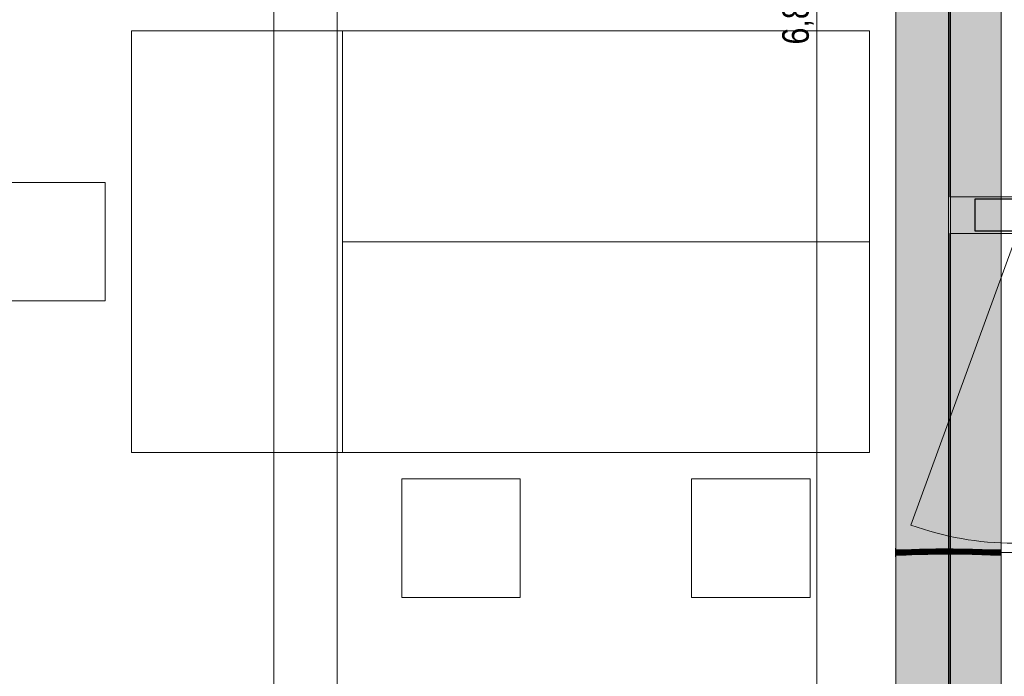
# Model space of a CAD drawing. Extents: x -620 to 3480, y 62 to 1107.
# Tile 113 of 244: x -70 to 5, y 623 to 673. Entities that reach past the tile are written whole.
import ezdxf
from ezdxf.lldxf.tags import DXFTag

# ---------------------------------------------------------------- set-up
doc = ezdxf.new("R2010")
doc.units = 0
doc.layers.get('0').update_dxf_attribs({"lineweight": 35})
for name, color, linetype, lineweight, true_color in [('30 -33 Aussenwände- 7 Fassade_ Elemente', 7, 'Continuous', 9, 0x00aacc), ('30 -35 Decken- 1 Konstruktion-Träger- Stahlbeton', 7, 'grob-A06G9GKW8I', 13, 0x33aa00), ('60- 61 allgemeine Ausstattung- 1 Möbel', 7, 'Continuous', 9, 0x00cccc), ('70 -76 Bemaßung- 2 Allgemein', 9, 'Continuous', 5, 0x808080), ('E_Leerrohr 20', 7, 'Continuous', 13, 0xcc0099), ('E_Leerrohr 20-Shading', 7, 'Continuous', 13, 0xcc0099)]:
    doc.layers.add(name, color=color, linetype=linetype, lineweight=lineweight, true_color=true_color)
doc.layers.add('30 -35 Decken- 1 Konstruktion-Träger- Stahl Hohlprofil', color=7, linetype='grob-A06G9GKW8I', lineweight=9)
doc.layers.add('70 -71 Achsen- 1 Gebäudeachsen', color=7, linetype='STRICHPUNKT2-A06G9GKV8I', lineweight=18)
doc.layers.add('iwb_Schraffur_Unterzug', color=7, linetype='Continuous', lineweight=5, true_color=0xffffcc, plot=False)
doc.styles.get("Standard").update_dxf_attribs({"font": 'ARIALN.TTF'})
tags = doc.linetypes.add('grob-A06G9GKW8I', pattern=[14, 3, -8, 3]).pattern_tags.tags
tags[8:9] = [DXFTag(74, 4), DXFTag(75, 0), DXFTag(340, '0'), DXFTag(46, 0.0), DXFTag(50, 0.0), DXFTag(44, 0.0), DXFTag(45, 0.0)]
tags[6:7] = [DXFTag(74, 4), DXFTag(75, 0), DXFTag(340, '0'), DXFTag(46, 0.0), DXFTag(50, 0.0), DXFTag(44, 0.0), DXFTag(45, 0.0)]
tags[4:5] = [DXFTag(74, 4), DXFTag(75, 0), DXFTag(340, '0'), DXFTag(46, 0.0), DXFTag(50, 0.0), DXFTag(44, 0.0), DXFTag(45, 0.0)]
tags = doc.linetypes.add('STRICHPUNKT2', pattern=[12.7, 6.35, -3.175, 0, -3.175]).pattern_tags.tags
tags[10:11] = [DXFTag(74, 4), DXFTag(75, 0), DXFTag(340, '0'), DXFTag(46, 0.0), DXFTag(50, 0.0), DXFTag(44, 0.0), DXFTag(45, 0.0)]
tags[8:9] = [DXFTag(74, 4), DXFTag(75, 0), DXFTag(340, '0'), DXFTag(46, 0.0), DXFTag(50, 0.0), DXFTag(44, 0.0), DXFTag(45, 0.0)]
tags[6:7] = [DXFTag(74, 4), DXFTag(75, 0), DXFTag(340, '0'), DXFTag(46, 0.0), DXFTag(50, 0.0), DXFTag(44, 0.0), DXFTag(45, 0.0)]
tags[4:5] = [DXFTag(74, 4), DXFTag(75, 0), DXFTag(340, '0'), DXFTag(46, 0.0), DXFTag(50, 0.0), DXFTag(44, 0.0), DXFTag(45, 0.0)]
tags = doc.linetypes.add('STRICHPUNKT2-A06G9GKV8I', pattern=[12.7, 6.35, -3.175, 0, -3.175]).pattern_tags.tags
tags[10:11] = [DXFTag(74, 4), DXFTag(75, 0), DXFTag(340, '0'), DXFTag(46, 0.0), DXFTag(50, 0.0), DXFTag(44, 0.0), DXFTag(45, 0.0)]
tags[8:9] = [DXFTag(74, 4), DXFTag(75, 0), DXFTag(340, '0'), DXFTag(46, 0.0), DXFTag(50, 0.0), DXFTag(44, 0.0), DXFTag(45, 0.0)]
tags[6:7] = [DXFTag(74, 4), DXFTag(75, 0), DXFTag(340, '0'), DXFTag(46, 0.0), DXFTag(50, 0.0), DXFTag(44, 0.0), DXFTag(45, 0.0)]
tags[4:5] = [DXFTag(74, 4), DXFTag(75, 0), DXFTag(340, '0'), DXFTag(46, 0.0), DXFTag(50, 0.0), DXFTag(44, 0.0), DXFTag(45, 0.0)]

# ---------------------------------------------------------------- blocks, each defined once
blk = doc.blocks.new('Shading-A06G9GGN8I', base_point=(-1.261, 632.106))
at = {"layer": 'E_Leerrohr 20-Shading', "color": 223, "true_color": 0xc67fb4}
for points in [[(-2.919, 632.404), (-2.92, 632.462), (-3.525, 632.398), (-3.525, 632.457)], [(-2.312, 632.417), (-2.313, 632.476), (-2.919, 632.405), (-2.92, 632.462)], [(-2.919, 632.404), (-2.312, 632.417), (-2.919, 632.405), (-2.312, 632.417)], [(-1.704, 632.435), (-1.705, 632.493), (-2.312, 632.417), (-2.313, 632.476)], [(-1.704, 632.435), (-1.096, 632.511), (-1.705, 632.493)], [(-1.704, 632.435), (-1.333, 632.446), (-1.096, 632.511), (-1.095, 632.458)], [(-1.333, 632.446), (-1.095, 632.453), (-1.095, 632.458)], [(-0.485, 632.483), (-0.486, 632.526), (-1.095, 632.458), (-1.096, 632.511)], [(-1.095, 632.453), (-0.485, 632.468), (-1.095, 632.458), (-0.485, 632.483)], [(0.125, 632.497), (0.125, 632.534), (-0.485, 632.483), (-0.486, 632.526)], [(-0.485, 632.468), (0.126, 632.476), (-0.485, 632.483), (0.125, 632.497)], [(0.125, 632.497), (0.32, 632.495), (0.125, 632.534), (0.32, 632.533)], [(0.126, 632.476), (0.852, 632.472), (0.125, 632.497), (0.853, 632.491)], [(0.32, 632.495), (0.853, 632.491), (0.32, 632.533), (0.853, 632.531)], [(0.852, 632.472), (1.579, 632.459), (0.853, 632.491), (1.579, 632.468)], [(1.579, 632.468), (1.58, 632.517), (0.853, 632.491), (0.853, 632.531)], [(1.579, 632.468), (1.709, 632.462), (1.58, 632.517), (2.03, 632.453)], [(1.579, 632.459), (2.078, 632.446), (1.579, 632.468)], [(2.037, 632.505), (1.58, 632.517), (2.037, 632.452), (2.03, 632.453)], [(1.709, 632.462), (2.078, 632.446), (2.03, 632.453)], [(2.03, 632.453), (2.078, 632.446), (2.304, 632.444), (2.304, 632.44)], [(2.306, 632.498), (2.037, 632.505), (2.304, 632.444), (2.037, 632.452)], [(3.029, 632.422), (3.03, 632.479), (2.304, 632.444), (2.306, 632.498)], [(2.304, 632.44), (3.028, 632.42), (2.304, 632.444), (3.029, 632.422)], [(3.028, 632.42), (3.752, 632.405), (3.029, 632.422)], [(3.752, 632.405), (3.753, 632.463), (3.029, 632.422), (3.03, 632.479)], [(4.475, 632.398), (4.475, 632.457), (3.752, 632.405), (3.753, 632.463)], [(-3.525, 632.057), (-2.914, 632.066), (-3.525, 632.116), (-2.914, 632.121)], [(-3.525, 632.057), (-2.914, 632.062), (-2.914, 632.066)], [(-2.303, 632.089), (-2.304, 632.134), (-2.914, 632.066), (-2.914, 632.121)], [(-2.914, 632.062), (-2.303, 632.076), (-2.914, 632.066), (-2.303, 632.089)], [(-1.694, 632.119), (-1.695, 632.152), (-2.303, 632.089), (-2.304, 632.134)], [(-2.303, 632.076), (-1.694, 632.093), (-2.303, 632.089), (-1.694, 632.119)], [(-1.087, 632.15), (-1.087, 632.17), (-1.694, 632.119), (-1.695, 632.152)], [(-1.694, 632.119), (-1.694, 632.093), (-1.261, 632.141), (-1.261, 632.106)], [(-1.261, 632.106), (-1.086, 632.112), (-1.261, 632.141), (-1.087, 632.15)], [(-0.48, 632.175), (-0.48, 632.185), (-1.087, 632.15), (-1.087, 632.17)], [(-1.086, 632.112), (-0.479, 632.126), (-1.087, 632.15), (-0.48, 632.175)], [(0.127, 632.19), (0.127, 632.193), (-0.48, 632.184), (-0.48, 632.185)], [(-0.48, 632.175), (0.127, 632.189), (-0.48, 632.184), (0.127, 632.19)], [(-0.479, 632.126), (0.127, 632.134), (-0.48, 632.175), (0.127, 632.189)], [(0.311, 632.188), (0.321, 632.191), (0.127, 632.19), (0.127, 632.193)], [(0.321, 632.191), (0.324, 632.192), (0.127, 632.193)], [(0.127, 632.19), (0.127, 632.189), (0.311, 632.188), (0.308, 632.187)], [(0.127, 632.189), (0.127, 632.134), (0.308, 632.187)], [(0.486, 632.186), (0.308, 632.187), (0.485, 632.133), (0.127, 632.134)], [(0.311, 632.188), (0.308, 632.187), (0.559, 632.185)], [(0.311, 632.188), (0.486, 632.186), (0.321, 632.191), (0.486, 632.187)], [(0.702, 632.188), (0.324, 632.192), (0.321, 632.191)], [(0.321, 632.191), (0.486, 632.187), (0.486, 632.19)], [(0.849, 632.187), (0.849, 632.19), (0.324, 632.192)], [(0.848, 632.131), (0.559, 632.185), (0.485, 632.133), (0.486, 632.186)], [(0.486, 632.187), (0.702, 632.188), (0.486, 632.19)], [(0.486, 632.187), (0.559, 632.185), (0.702, 632.188), (0.849, 632.187)], [(0.486, 632.186), (0.559, 632.185), (0.486, 632.187)], [(0.849, 632.187), (0.559, 632.185), (0.849, 632.183)], [(0.559, 632.185), (0.848, 632.131), (0.849, 632.182)], [(0.849, 632.183), (0.559, 632.185), (0.849, 632.182)], [(1.572, 632.16), (1.177, 632.173), (0.848, 632.131), (0.849, 632.182)], [(1.572, 632.16), (0.848, 632.131), (1.571, 632.117)], [(0.849, 632.187), (1.572, 632.167), (0.849, 632.19), (1.572, 632.174)], [(1.572, 632.174), (1.572, 632.176), (0.849, 632.19)], [(1.572, 632.167), (0.849, 632.187), (1.177, 632.173), (0.849, 632.183)], [(1.177, 632.173), (0.849, 632.183), (0.849, 632.182)], [(1.177, 632.173), (1.572, 632.16), (1.572, 632.161)], [(1.572, 632.167), (1.177, 632.173), (1.572, 632.161)], [(1.572, 632.16), (1.571, 632.117), (1.866, 632.147)], [(1.866, 632.147), (1.571, 632.117), (2.296, 632.128), (2.295, 632.098)], [(2.002, 632.161), (2.029, 632.163), (1.572, 632.174), (1.572, 632.176)], [(2.029, 632.163), (2.035, 632.164), (1.572, 632.176)], [(1.572, 632.174), (1.572, 632.167), (2.002, 632.161), (1.935, 632.154)], [(1.891, 632.149), (1.935, 632.154), (1.572, 632.161), (1.572, 632.167)], [(1.866, 632.147), (1.891, 632.149), (1.572, 632.16), (1.572, 632.161)], [(1.866, 632.147), (2.035, 632.139), (1.891, 632.149), (2.035, 632.144)], [(2.296, 632.134), (2.296, 632.141), (1.891, 632.149), (1.935, 632.154)], [(2.002, 632.161), (1.935, 632.154), (2.296, 632.152), (2.296, 632.141)], [(2.296, 632.152), (2.029, 632.163), (2.002, 632.161)], [(2.163, 632.16), (2.035, 632.164), (2.029, 632.163)], [(2.296, 632.152), (2.296, 632.155), (2.029, 632.163), (2.163, 632.16)], [(2.296, 632.155), (2.296, 632.157), (2.035, 632.164)], [(2.035, 632.139), (2.296, 632.128), (2.035, 632.144), (2.296, 632.134)], [(2.296, 632.128), (2.295, 632.098), (3.021, 632.094), (3.02, 632.079)], [(3.021, 632.13), (3.022, 632.137), (2.296, 632.155), (2.296, 632.157)], [(3.021, 632.13), (2.296, 632.155), (3.021, 632.128), (2.296, 632.152)], [(2.296, 632.152), (2.296, 632.141), (3.021, 632.128), (3.021, 632.114)], [(3.021, 632.106), (3.021, 632.114), (2.296, 632.134), (2.296, 632.141)], [(3.021, 632.094), (3.021, 632.106), (2.296, 632.128), (2.296, 632.134)], [(3.021, 632.094), (3.02, 632.079), (3.747, 632.068), (3.747, 632.063)], [(3.748, 632.11), (3.748, 632.122), (3.021, 632.13), (3.022, 632.137)], [(3.611, 632.114), (3.021, 632.13), (3.021, 632.128)], [(3.748, 632.11), (3.611, 632.114), (3.021, 632.114), (3.021, 632.128)], [(3.747, 632.083), (3.747, 632.092), (3.021, 632.106), (3.021, 632.114)], [(3.748, 632.11), (3.021, 632.114), (3.747, 632.092)], [(3.747, 632.068), (3.747, 632.083), (3.021, 632.094), (3.021, 632.106)], [(3.748, 632.11), (3.747, 632.092), (4.475, 632.101), (4.475, 632.081)], [(4.475, 632.071), (4.475, 632.081), (3.747, 632.083), (3.747, 632.092)], [(4.475, 632.057), (4.475, 632.071), (3.747, 632.068), (3.747, 632.083)], [(3.747, 632.068), (3.747, 632.063), (4.475, 632.057)], [(4.475, 632.101), (4.475, 632.116), (3.748, 632.11), (3.748, 632.122)]]:
    blk.add_solid(points, dxfattribs=at)
at = {"layer": 'E_Leerrohr 20-Shading', "color": 231, "true_color": 0xe17fc9}
for points in [[(-2.917, 632.262), (-2.919, 632.404), (-3.525, 632.257), (-3.525, 632.398)], [(-2.914, 632.121), (-2.917, 632.262), (-3.525, 632.116), (-3.525, 632.257)], [(-2.311, 632.407), (-2.312, 632.417), (-2.919, 632.404)], [(-2.917, 632.262), (-2.308, 632.276), (-2.919, 632.404), (-2.311, 632.407)], [(-2.308, 632.263), (-2.308, 632.276), (-2.917, 632.259), (-2.917, 632.262)], [(-2.914, 632.121), (-2.304, 632.134), (-2.917, 632.259), (-2.308, 632.263)], [(-1.703, 632.41), (-1.704, 632.435), (-2.311, 632.407), (-2.312, 632.417)], [(-2.308, 632.276), (-1.699, 632.293), (-2.311, 632.407), (-1.703, 632.41)], [(-1.699, 632.268), (-1.699, 632.293), (-2.308, 632.263), (-2.308, 632.276)], [(-2.308, 632.263), (-2.307, 632.244), (-1.699, 632.268), (-1.698, 632.232)], [(-2.307, 632.244), (-2.304, 632.134), (-1.698, 632.232), (-1.695, 632.152)], [(-1.704, 632.435), (-1.703, 632.41), (-1.333, 632.446), (-1.416, 632.411)], [(-1.703, 632.41), (-1.699, 632.293), (-1.416, 632.411)], [(-1.416, 632.411), (-1.699, 632.293), (-1.263, 632.412), (-1.262, 632.306)], [(-1.09, 632.273), (-1.091, 632.311), (-1.699, 632.268), (-1.699, 632.293)], [(-1.699, 632.268), (-1.698, 632.232), (-1.09, 632.273), (-1.088, 632.219)], [(-1.698, 632.232), (-1.695, 632.152), (-1.088, 632.219), (-1.087, 632.17)], [(-1.264, 632.444), (-1.333, 632.446), (-1.263, 632.412), (-1.416, 632.411)], [(-1.094, 632.441), (-1.095, 632.453), (-1.333, 632.446)], [(-1.262, 632.306), (-1.091, 632.311), (-1.264, 632.444), (-1.094, 632.441)], [(-0.484, 632.43), (-0.485, 632.468), (-1.094, 632.441), (-1.095, 632.453)], [(-1.091, 632.311), (-0.482, 632.326), (-1.094, 632.441), (-0.484, 632.43)], [(-0.482, 632.277), (-0.482, 632.326), (-1.09, 632.273), (-1.091, 632.311)], [(-1.09, 632.273), (-1.088, 632.219), (-0.482, 632.277), (-0.48, 632.208)], [(-1.088, 632.219), (-1.087, 632.17), (-0.48, 632.208), (-0.48, 632.185)], [(0.126, 632.425), (0.126, 632.476), (-0.484, 632.43), (-0.485, 632.468)], [(-0.484, 632.43), (-0.482, 632.327), (0.126, 632.425), (0.126, 632.34)], [(-0.482, 632.327), (-0.482, 632.326), (0.126, 632.34), (0.126, 632.334)], [(0.126, 632.314), (0.126, 632.334), (-0.482, 632.313), (-0.482, 632.326)], [(-0.482, 632.277), (0.126, 632.28), (-0.482, 632.313), (0.126, 632.314)], [(0.126, 632.28), (-0.482, 632.277), (0.127, 632.205), (-0.48, 632.221)], [(-0.48, 632.221), (-0.48, 632.208), (0.127, 632.205), (0.127, 632.203)], [(0.126, 632.476), (0.126, 632.425), (0.852, 632.472), (0.609, 632.426)], [(0.609, 632.426), (0.126, 632.425), (0.16, 632.341), (0.126, 632.34)], [(0.126, 632.334), (0.489, 632.336), (0.16, 632.341), (0.489, 632.345)], [(0.126, 632.34), (0.126, 632.334), (0.16, 632.341)], [(0.851, 632.338), (0.126, 632.334), (0.322, 632.333)], [(0.126, 632.334), (0.126, 632.314), (0.322, 632.333), (0.323, 632.313)], [(0.126, 632.314), (0.126, 632.28), (0.323, 632.313), (0.323, 632.279)], [(0.324, 632.203), (0.323, 632.279), (0.127, 632.205), (0.126, 632.28)], [(0.16, 632.341), (0.489, 632.345), (0.49, 632.403)], [(0.322, 632.333), (0.851, 632.331), (0.851, 632.338)], [(0.323, 632.279), (0.85, 632.279), (0.322, 632.333), (0.851, 632.331)], [(0.323, 632.279), (0.324, 632.203), (0.85, 632.279), (0.849, 632.205)], [(0.489, 632.345), (0.821, 632.349), (0.49, 632.403), (0.609, 632.426)], [(0.489, 632.336), (0.851, 632.338), (0.489, 632.345), (0.821, 632.349)], [(0.852, 632.472), (0.609, 632.426), (0.852, 632.427)], [(0.852, 632.427), (0.609, 632.426), (0.851, 632.349), (0.821, 632.349)], [(0.821, 632.349), (0.851, 632.338), (0.851, 632.349)], [(0.85, 632.279), (0.849, 632.205), (1.575, 632.275), (1.573, 632.214)], [(0.85, 632.279), (1.575, 632.275), (0.851, 632.328), (1.575, 632.313)], [(0.852, 632.427), (0.851, 632.349), (1.578, 632.436), (1.576, 632.353)], [(0.851, 632.349), (0.851, 632.338), (1.576, 632.353), (1.576, 632.339)], [(0.851, 632.338), (0.851, 632.331), (1.576, 632.339), (1.576, 632.323)], [(0.851, 632.331), (1.575, 632.317), (1.576, 632.323)], [(1.575, 632.313), (1.575, 632.317), (0.851, 632.328), (0.851, 632.331)], [(1.578, 632.436), (1.579, 632.459), (0.852, 632.427), (0.852, 632.472)], [(1.573, 632.214), (1.572, 632.176), (2.035, 632.223), (2.035, 632.164)], [(2.036, 632.271), (1.575, 632.275), (2.035, 632.223), (1.573, 632.214)], [(1.576, 632.323), (1.575, 632.317), (1.604, 632.322)], [(2.3, 632.303), (2.109, 632.314), (1.575, 632.317), (1.604, 632.322)], [(2.164, 632.304), (2.3, 632.303), (1.575, 632.317)], [(2.036, 632.305), (1.575, 632.317), (2.036, 632.302), (1.575, 632.313)], [(2.036, 632.305), (2.164, 632.304), (1.575, 632.317)], [(1.575, 632.313), (1.575, 632.275), (2.036, 632.302), (2.036, 632.271)], [(1.676, 632.353), (1.578, 632.436), (1.576, 632.353)], [(1.576, 632.339), (1.676, 632.353), (1.576, 632.353)], [(1.703, 632.339), (1.787, 632.353), (1.576, 632.339), (1.676, 632.353)], [(1.703, 632.339), (1.576, 632.339), (1.604, 632.322), (1.576, 632.323)], [(2.078, 632.446), (1.579, 632.459), (1.578, 632.436)], [(1.676, 632.353), (2.304, 632.44), (1.578, 632.436), (2.078, 632.446)], [(2.109, 632.314), (1.703, 632.339), (1.604, 632.322)], [(1.787, 632.353), (2.304, 632.44), (1.676, 632.353)], [(2.301, 632.337), (2.302, 632.354), (1.703, 632.339), (1.787, 632.353)], [(2.301, 632.337), (1.703, 632.339), (2.301, 632.312), (2.109, 632.314)], [(2.302, 632.354), (2.304, 632.44), (1.787, 632.353)], [(2.035, 632.164), (2.296, 632.157), (2.036, 632.305), (2.3, 632.298)], [(2.036, 632.305), (2.3, 632.298), (2.3, 632.303)], [(2.109, 632.314), (2.3, 632.303), (2.301, 632.312)], [(3.022, 632.137), (3.025, 632.279), (2.296, 632.157), (2.3, 632.298)], [(2.301, 632.312), (2.3, 632.303), (3.026, 632.3), (3.025, 632.296)], [(2.3, 632.298), (3.025, 632.279), (2.3, 632.303), (3.025, 632.296)], [(2.301, 632.337), (3.026, 632.336), (2.302, 632.354), (3.027, 632.354)], [(2.301, 632.337), (2.301, 632.312), (3.026, 632.336), (3.026, 632.3)], [(3.027, 632.354), (3.028, 632.42), (2.302, 632.354), (2.304, 632.44)], [(3.022, 632.137), (3.748, 632.122), (3.024, 632.242), (3.75, 632.253)], [(3.75, 632.253), (3.75, 632.263), (3.024, 632.242), (3.025, 632.279)], [(3.026, 632.3), (3.025, 632.296), (3.611, 632.293)], [(3.025, 632.279), (3.75, 632.263), (3.025, 632.296), (3.75, 632.292)], [(3.026, 632.336), (3.751, 632.336), (3.027, 632.354), (3.751, 632.357)], [(3.026, 632.336), (3.75, 632.292), (3.751, 632.336)], [(3.026, 632.336), (3.026, 632.3), (3.75, 632.292), (3.611, 632.293)], [(3.027, 632.354), (3.15, 632.417), (3.028, 632.42)], [(3.027, 632.354), (3.751, 632.357), (3.15, 632.417), (3.752, 632.401)], [(3.752, 632.401), (3.752, 632.405), (3.15, 632.417)], [(3.748, 632.122), (4.475, 632.116), (3.75, 632.253), (4.475, 632.257)], [(3.75, 632.292), (4.475, 632.292), (3.751, 632.336), (4.475, 632.341)], [(3.75, 632.263), (4.475, 632.257), (3.75, 632.292), (4.475, 632.292)], [(4.475, 632.257), (3.75, 632.263), (3.75, 632.259)], [(3.75, 632.253), (4.475, 632.257), (3.75, 632.259)], [(4.475, 632.364), (4.475, 632.398), (3.751, 632.357), (3.752, 632.405)], [(3.751, 632.336), (4.475, 632.341), (3.751, 632.357), (4.475, 632.364)], [(-0.48, 632.208), (-0.48, 632.185), (0.127, 632.203), (0.127, 632.193)], [(0.324, 632.203), (0.127, 632.205), (0.231, 632.203)], [(0.127, 632.205), (0.127, 632.203), (0.231, 632.203)], [(0.127, 632.203), (0.127, 632.193), (0.324, 632.203), (0.324, 632.192)], [(0.324, 632.203), (0.324, 632.192), (0.849, 632.205), (0.849, 632.19)], [(0.849, 632.205), (0.849, 632.19), (1.573, 632.214), (1.572, 632.176)]]:
    blk.add_solid(points, dxfattribs=at)
blk = doc.blocks.new('Shading-A06G9GGP8I', base_point=(3.687, 632.151))
at = {"layer": 'E_Leerrohr 20-Shading', "color": 213, "true_color": 0xd67fc0}
for points in [[(4.475, 632.457), (3.687, 632.457), (4.475, 632.277), (3.687, 632.275)], [(3.897, 632.258), (4.475, 632.277), (3.687, 632.259), (3.687, 632.275)], [(3.687, 632.259), (3.687, 632.257), (3.87, 632.257)], [(4.475, 632.208), (4.475, 632.257), (3.687, 632.254), (3.87, 632.257)], [(3.87, 632.257), (3.687, 632.257), (3.687, 632.254)], [(4.475, 632.208), (3.687, 632.254), (3.687, 632.213)], [(3.897, 632.258), (3.87, 632.257), (4.043, 632.257)], [(4.475, 632.257), (4.475, 632.277), (4.043, 632.257), (3.897, 632.258)], [(4.487, 632.398), (4.487, 632.587), (4.475, 632.398), (4.475, 632.587)], [(4.487, 632.369), (4.487, 632.398), (4.475, 632.369), (4.475, 632.398)], [(4.487, 632.349), (4.487, 632.369), (4.475, 632.349), (4.475, 632.369)], [(4.475, 632.346), (4.487, 632.346), (4.475, 632.349), (4.487, 632.349)], [(4.487, 632.344), (4.487, 632.346), (4.475, 632.344), (4.475, 632.346)], [(4.475, 632.344), (4.475, 632.257), (4.487, 632.344), (4.487, 632.257)], [(4.487, 632.047), (4.487, 632.257), (4.475, 632.046), (4.475, 632.257)], [(4.475, 632.208), (3.687, 632.213), (4.475, 632.139), (3.687, 632.151)], [(3.687, 632.151), (3.687, 632.057), (4.475, 632.139), (4.475, 632.057)], [(4.487, 632.042), (4.487, 632.047), (4.475, 632.042), (4.475, 632.046)], [(4.475, 631.986), (4.487, 631.986), (4.475, 632.042), (4.487, 632.042)], [(4.475, 631.986), (4.475, 631.927), (4.487, 631.986), (4.487, 631.927)]]:
    blk.add_solid(points, dxfattribs=at)
blk = doc.blocks.new('Shading-A06G9GGR8I', base_point=(-3.525, 632.057))
at = {"layer": 'E_Leerrohr 20-Shading', "color": 213, "true_color": 0xd67fc0}
for points in [[(-3.525, 632.349), (-3.525, 632.587), (-3.537, 632.349), (-3.537, 632.587)], [(-3.537, 632.257), (-3.525, 632.257), (-3.537, 632.349), (-3.525, 632.349)], [(-3.525, 632.035), (-3.525, 632.257), (-3.537, 632.035), (-3.537, 632.257)], [(-3.525, 632.257), (-2.737, 632.259), (-3.525, 632.457), (-2.737, 632.457)], [(-3.525, 632.257), (-2.737, 632.257), (-2.737, 632.259)], [(-3.525, 632.057), (-2.737, 632.057), (-3.525, 632.257), (-2.737, 632.252)], [(-2.737, 632.252), (-2.737, 632.257), (-3.525, 632.257)], [(-3.537, 631.927), (-3.525, 631.927), (-3.537, 632.035), (-3.525, 632.035)]]:
    blk.add_solid(points, dxfattribs=at)
blk = doc.blocks.new('Referenz-A06G9GKX8I')
at = {"layer": '30 -33 Aussenwände- 7 Fassade_ Elemente', "color": 0, "linetype": 'Continuous', "ltscale": 0.13}
blk.add_line((0.627, 761.457), (0.627, 605.457), dxfattribs=at)
at = {"layer": '30 -33 Aussenwände- 7 Fassade_ Elemente', "color": 0}
for p, q in [((0.587, 683.457), (0.587, 659.257)), ((0.587, 659.257), (5.787, 659.257)), ((5.787, 656.457), (0.587, 656.457)), ((0.587, 656.457), (0.587, 632.257)), ((0.587, 632.257), (0.587, 608.057)), ((5.787, 632.257), (0.587, 632.257))]:
    blk.add_line(p, q, dxfattribs=at)
at = {"layer": '30 -33 Aussenwände- 7 Fassade_ Elemente', "color": 0, "linetype": 'Continuous', "lineweight": -2, "ltscale": 0.25}
for p, q in [((7.587, 659.057), (2.487, 659.057)), ((2.487, 659.057), (2.487, 656.657)), ((2.487, 656.657), (7.587, 656.657))]:
    blk.add_line(p, q, dxfattribs=at)
at = {"layer": '30 -33 Aussenwände- 7 Fassade_ Elemente', "color": 0, "linetype": 'grob-A06G9GKW8I', "ltscale": 0.13}
blk.add_line((5.437, 655.757), (-2.361, 634.332), dxfattribs=at)
blk.add_ellipse((5.437, 655.757), major_axis=(-7.798, -21.425), ratio=1, start_param=0, end_param=0.349066, dxfattribs=at)
at = {"layer": '30 -35 Decken- 1 Konstruktion-Träger- Stahl Hohlprofil', "color": 0, "linetype": 'grob-A06G9GKW8I', "ltscale": 0.13}
for p, q in [((-50.713, 603.957), (-50.713, 762.957)), ((-45.913, 762.957), (-45.913, 603.957))]:
    blk.add_line(p, q, dxfattribs=at)
at = {"layer": '30 -35 Decken- 1 Konstruktion-Träger- Stahlbeton', "color": 0}
for p, q in [((-3.513, 986.957), (-3.513, 596.957)), ((4.487, 986.957), (4.487, 596.957))]:
    blk.add_line(p, q, dxfattribs=at)
at = {"layer": '60- 61 allgemeine Ausstattung- 1 Möbel', "color": 0, "linetype": 'Continuous', "ltscale": 0.13}
for p, q in [((-61.513, 639.84), (-61.513, 671.84)), ((-61.513, 671.84), (-45.513, 671.84)), ((-45.513, 655.84), (-45.513, 671.84)), ((-45.513, 671.84), (-5.513, 671.84)), ((-45.513, 671.84), (-45.513, 639.84)), ((-5.513, 671.84), (-5.513, 655.84)), ((-72.513, 660.34), (-63.513, 660.34)), ((-63.513, 660.34), (-63.513, 651.34)), ((-5.513, 655.84), (-45.513, 655.84)), ((-45.513, 639.84), (-45.513, 655.84)), ((-45.513, 655.84), (-5.513, 655.84)), ((-5.513, 655.84), (-5.513, 639.84)), ((-63.513, 651.34), (-72.513, 651.34)), ((-45.513, 639.84), (-61.513, 639.84)), ((-5.513, 639.84), (-45.513, 639.84)), ((-41.013, 628.84), (-41.013, 637.84)), ((-41.013, 637.84), (-32.013, 637.84)), ((-32.013, 637.84), (-32.013, 628.84)), ((-19.013, 628.84), (-19.013, 637.84)), ((-19.013, 637.84), (-10.013, 637.84)), ((-10.013, 637.84), (-10.013, 628.84)), ((-32.013, 628.84), (-41.013, 628.84)), ((-10.013, 628.84), (-19.013, 628.84))]:
    blk.add_line(p, q, dxfattribs=at)
at = {"layer": '70 -71 Achsen- 1 Gebäudeachsen', "color": 0, "linetype": 'STRICHPUNKT2-A06G9GKV8I', "ltscale": 0.18}
blk.add_line((0.487, 1075.897), (0.487, 76.457), dxfattribs=at)
at = {"layer": '70 -76 Bemaßung- 2 Allgemein', "color": 0, "linetype": 'Continuous', "ltscale": 0.13}
blk.add_line((-9.513, 606.018), (-9.513, 739.897), dxfattribs=at)
at = {"layer": '70 -76 Bemaßung- 2 Allgemein', "color": 0, "linetype": 'Continuous', "ltscale": 0.13, "insert": (-12.129, 670.806), "char_height": 2.01377, "attachment_point": 1, "rotation": 90}
blk.add_mtext('{\\fArial Narrow;6,80}', dxfattribs=at)
blk = doc.blocks.new('Referenz-A06G9GKZ8I')
at = {"layer": 'iwb_Schraffur_Unterzug', "linetype": 'Continuous', "ltscale": 0.13}
blk.add_solid([(-3.513, 214.957), (-3.513, 986.957), (4.487, 214.957), (4.487, 986.957)], dxfattribs=at)
blk = doc.blocks.new('Enddeckel-A06G9GR78I')
at = {"color": 0, "linetype": 'ByBlock', "lineweight": -2, "ltscale": 0.13}
for p, q in [((-3.525, 632.587), (-3.537, 632.587)), ((-3.537, 632.394), (-3.537, 632.587)), ((-3.537, 632.12), (-3.537, 632.394)), ((-3.525, 632.394), (-3.525, 632.587)), ((-2.737, 632.457), (-3.525, 632.457)), ((-3.525, 632.34), (-3.525, 632.457)), ((-3.525, 632.12), (-3.525, 632.394)), ((-3.525, 632.174), (-3.525, 632.34)), ((-2.737, 632.34), (-2.737, 632.457)), ((-2.737, 632.174), (-2.737, 632.34)), ((-3.537, 631.927), (-3.537, 632.12)), ((-3.537, 631.927), (-3.525, 631.927)), ((-3.525, 632.057), (-3.525, 632.174)), ((-3.525, 631.927), (-3.525, 632.12)), ((-3.525, 632.057), (-2.737, 632.057)), ((-2.737, 632.057), (-2.737, 632.174))]:
    blk.add_line(p, q, dxfattribs=at)
at = {"color": 0, "linetype": 'STRICHPUNKT2', "lineweight": 5, "ltscale": 0.13}
blk.add_line((-3.525, 632.257), (-2.737, 632.257), dxfattribs=at)
blk = doc.blocks.new('Enddeckel-A06G9GR98I')
at = {"color": 0, "linetype": 'ByBlock', "lineweight": -2, "ltscale": 0.13}
for p, q in [((4.475, 632.457), (3.687, 632.457)), ((3.687, 632.457), (3.687, 632.34)), ((3.687, 632.34), (3.687, 632.174)), ((4.487, 632.587), (4.475, 632.587)), ((4.475, 632.587), (4.475, 632.394)), ((4.475, 632.457), (4.475, 632.34)), ((4.475, 632.394), (4.475, 632.12)), ((4.475, 632.34), (4.475, 632.174)), ((4.487, 632.587), (4.487, 632.394)), ((4.487, 632.394), (4.487, 632.12)), ((3.687, 632.174), (3.687, 632.057)), ((3.687, 632.057), (4.475, 632.057)), ((4.475, 632.174), (4.475, 632.057)), ((4.475, 632.12), (4.475, 631.927)), ((4.475, 631.927), (4.487, 631.927)), ((4.487, 632.12), (4.487, 631.927))]:
    blk.add_line(p, q, dxfattribs=at)
at = {"color": 0, "linetype": 'STRICHPUNKT2', "lineweight": 5, "ltscale": 0.13}
blk.add_line((4.475, 632.257), (3.687, 632.257), dxfattribs=at)
blk = doc.blocks.new('Flexrohr-A06G9GRD8I')
at = {"color": 0, "linetype": 'ByBlock', "lineweight": -2, "ltscale": 0.13}
for p, q in [((-2.92, 632.462), (-3.525, 632.457)), ((-3.525, 632.457), (-3.525, 632.057)), ((-3.523, 632.445), (-3.523, 632.069)), ((-3.125, 632.449), (-3.122, 632.073)), ((-2.313, 632.476), (-2.92, 632.462)), ((-2.727, 632.455), (-2.72, 632.079)), ((-2.328, 632.463), (-2.319, 632.087)), ((-1.705, 632.493), (-2.313, 632.476)), ((-1.929, 632.475), (-1.919, 632.099)), ((-1.096, 632.511), (-1.705, 632.493)), ((-1.529, 632.486), (-1.519, 632.111)), ((-1.129, 632.498), (-1.119, 632.122)), ((-0.486, 632.526), (-1.096, 632.511)), ((-0.728, 632.508), (-0.72, 632.132)), ((0.125, 632.534), (-0.486, 632.526)), ((-0.327, 632.516), (-0.322, 632.14)), ((0.075, 632.521), (0.077, 632.145)), ((0.853, 632.531), (0.125, 632.534)), ((0.476, 632.521), (0.475, 632.145)), ((1.58, 632.517), (0.853, 632.531)), ((0.878, 632.518), (0.873, 632.143)), ((1.279, 632.511), (1.272, 632.135)), ((2.306, 632.498), (1.58, 632.517)), ((1.68, 632.503), (1.671, 632.127)), ((2.08, 632.492), (2.071, 632.116)), ((3.03, 632.479), (2.306, 632.498)), ((2.48, 632.482), (2.47, 632.106)), ((2.88, 632.471), (2.87, 632.095)), ((3.753, 632.463), (3.03, 632.479)), ((3.279, 632.461), (3.271, 632.085)), ((3.678, 632.453), (3.672, 632.077)), ((4.475, 632.457), (3.753, 632.463)), ((4.076, 632.449), (4.073, 632.073)), ((4.475, 632.457), (4.475, 632.057)), ((-2.914, 632.062), (-3.525, 632.057)), ((-2.303, 632.076), (-2.914, 632.062)), ((-1.694, 632.093), (-2.303, 632.076)), ((-1.086, 632.111), (-1.694, 632.093)), ((-0.479, 632.126), (-1.086, 632.111)), ((0.127, 632.134), (-0.479, 632.126)), ((0.848, 632.131), (0.127, 632.134)), ((1.571, 632.117), (0.848, 632.131)), ((2.295, 632.098), (1.571, 632.117)), ((3.02, 632.079), (2.295, 632.098)), ((3.747, 632.063), (3.02, 632.079)), ((4.475, 632.057), (3.747, 632.063))]:
    blk.add_line(p, q, dxfattribs=at)

msp = doc.modelspace()

# ---------------------------------------------------------------- block references
at = {"color": 8, "lineweight": 25, "ltscale": 0.25, "true_color": 0x808080}
for name in ['Referenz-A06G9GKX8I', 'Referenz-A06G9GKZ8I']:
    msp.add_blockref(name, (0, 0), dxfattribs=at)
at = {"layer": 'E_Leerrohr 20'}
for name, p in [('Shading-A06G9GGR8I', (-3.525, 632.057)), ('Shading-A06G9GGN8I', (-1.261, 632.106)), ('Shading-A06G9GGP8I', (3.687, 632.151))]:
    msp.add_blockref(name, p, dxfattribs=at)
at = {"layer": 'E_Leerrohr 20', "ltscale": 0.13}
for name in ['Enddeckel-A06G9GR78I', 'Flexrohr-A06G9GRD8I', 'Enddeckel-A06G9GR98I']:
    msp.add_blockref(name, (0, 0), dxfattribs=at)

doc.saveas('drawing.dxf')
